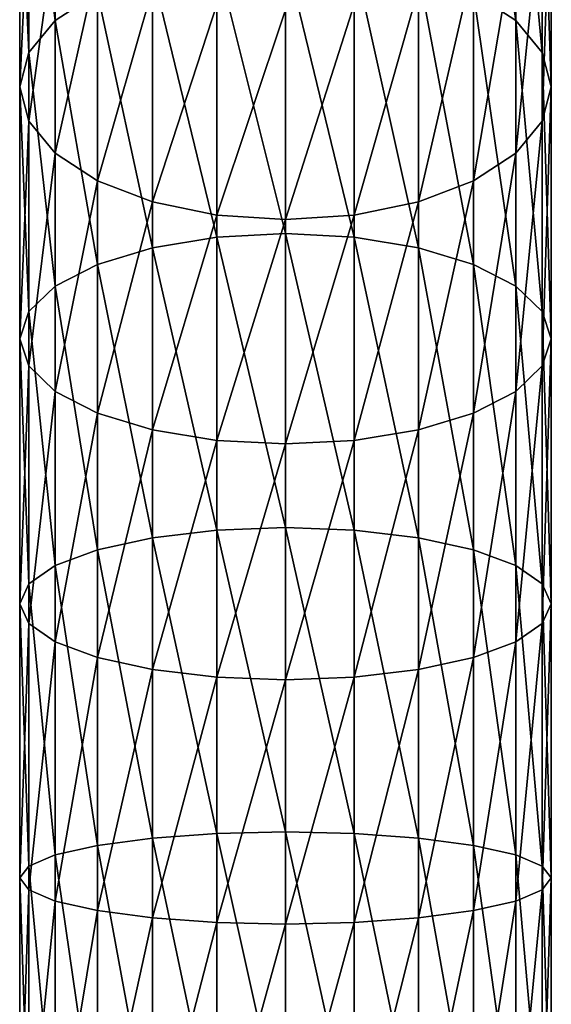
# Model space of a CAD drawing. Extents: x -0.023 to 0.213, y -0.224 to 0.041.
# Tile 3 of 256: x -0.011 to 0.011, y -0.091 to -0.049. Entities that reach past the tile are written whole.
import ezdxf

# ---------------------------------------------------------------- set-up
doc = ezdxf.new("R2010")
doc.units = 0
doc.layers.add('mesh', color=7, linetype='CONTINUOUS')

msp = doc.modelspace()

# ---------------------------------------------------------------- meshes
at = {"layer": 'mesh'}
mesh = msp.add_polyface(dxfattribs=at)
corners = [(0.011354, -0.032621, 0.323349), (0.010966, -0.043655, 0.328762), (0.011354, -0.041893, 0.331129), (0.010966, -0.034646, 0.321202), (0.009827, -0.045297, 0.326557), (0.009827, -0.036533, 0.319203), (0.008015, -0.046707, 0.324663), (0.008015, -0.038153, 0.317485), (0.005654, -0.047789, 0.32321), (0.005654, -0.039396, 0.316167), (0.002905, -0.048469, 0.322296), (0.002905, -0.040178, 0.315339), (-0.000046, -0.048701, 0.321985), (-0.000046, -0.040444, 0.315056), (0.002905, -0.035318, 0.339962), (0.005654, -0.04707, 0.34633), (0.002905, -0.0465, 0.347316), (0.005654, -0.035998, 0.339048), (0.008015, -0.047976, 0.344761), (0.008015, -0.03708, 0.337595), (0.009827, -0.049156, 0.342717), (0.009827, -0.038489, 0.335701), (0.010966, -0.050531, 0.340335), (0.010966, -0.040131, 0.333496), (0.011354, -0.052006, 0.33778), (0.010966, -0.053481, 0.335225), (0.009827, -0.054856, 0.332844), (0.008015, -0.056037, 0.330799), (0.005654, -0.056942, 0.32923), (0.002905, -0.057512, 0.328244), (-0.000046, -0.057706, 0.327907), (-0.002996, -0.057512, 0.328244), (-0.000046, -0.035086, 0.340273), (-0.000046, -0.046306, 0.347653), (0.002905, -0.058461, 0.353323), (0.005654, -0.058912, 0.352278), (0.008015, -0.05963, 0.350614), (0.009827, -0.060565, 0.348446), (0.010966, -0.061654, 0.345922), (0.011354, -0.062823, 0.343212), (0.010966, -0.063991, 0.340503), (0.009827, -0.06508, 0.337979), (0.008015, -0.066015, 0.335811), (0.005654, -0.066733, 0.334147), (0.002905, -0.067184, 0.333101), (-0.000046, -0.058307, 0.35368)]
mesh.append_faces([[corners[k] for k in face] for face in [(0, 1, 2, 2), (3, 4, 1, 1), (5, 6, 4, 4), (7, 8, 6, 6), (9, 8, 7, 7), (9, 10, 8, 8), (11, 10, 9, 9), (11, 12, 10, 10), (13, 12, 11, 11), (14, 15, 16, 16), (17, 18, 15, 15), (19, 20, 18, 18), (21, 20, 19, 19), (21, 22, 20, 20), (23, 22, 21, 21), (23, 24, 22, 22), (2, 24, 23, 23), (2, 25, 24, 24), (1, 25, 2, 2), (1, 26, 25, 25), (4, 26, 1, 1), (4, 27, 26, 26), (6, 27, 4, 4), (6, 28, 27, 27), (8, 28, 6, 6), (8, 29, 28, 28), (10, 29, 8, 8), (10, 30, 29, 29), (12, 30, 10, 10), (12, 31, 30, 30), (32, 16, 33, 33), (16, 34, 33, 33), (16, 35, 34, 34), (15, 35, 16, 16), (15, 36, 35, 35), (18, 36, 15, 15), (18, 37, 36, 36), (20, 37, 18, 18), (20, 38, 37, 37), (22, 38, 20, 20), (22, 39, 38, 38), (24, 39, 22, 22), (25, 40, 24, 24), (26, 41, 25, 25), (27, 42, 26, 26), (28, 43, 27, 27), (29, 44, 28, 28), (33, 34, 45, 45)]])
mesh = msp.add_polyface(dxfattribs=at)
corners = [(-0.000046, -0.040444, 0.315056), (-0.002996, -0.048469, 0.322296), (-0.000046, -0.048701, 0.321985), (-0.002996, -0.040178, 0.315339), (-0.005746, -0.047789, 0.32321), (-0.005746, -0.039396, 0.316167), (-0.008107, -0.046707, 0.324663), (-0.008107, -0.038153, 0.317485), (-0.009918, -0.045297, 0.326557), (-0.009918, -0.036533, 0.319203), (-0.011057, -0.043655, 0.328762), (-0.011057, -0.034646, 0.321202), (-0.011446, -0.041893, 0.331129), (-0.002996, -0.057512, 0.328244), (-0.005746, -0.056942, 0.32923), (-0.008107, -0.056037, 0.330799), (-0.009918, -0.054856, 0.332844), (-0.011057, -0.053481, 0.335225), (-0.011446, -0.052006, 0.33778), (-0.011057, -0.050531, 0.340335), (-0.011057, -0.040131, 0.333496), (-0.009918, -0.049156, 0.342717), (-0.009918, -0.038489, 0.335701), (-0.008107, -0.047976, 0.344761), (-0.008107, -0.03708, 0.337595), (-0.005746, -0.04707, 0.34633), (-0.005746, -0.035998, 0.339048), (-0.002996, -0.0465, 0.347316), (-0.002996, -0.035318, 0.339962), (-0.000046, -0.046306, 0.347653), (-0.005746, -0.066733, 0.334147), (-0.008107, -0.066015, 0.335811), (-0.009918, -0.06508, 0.337979), (-0.011057, -0.063991, 0.340503), (-0.011446, -0.062823, 0.343212), (-0.011057, -0.061654, 0.345922), (-0.009918, -0.060565, 0.348446), (-0.008107, -0.05963, 0.350614), (-0.005746, -0.058912, 0.352278), (-0.002996, -0.058461, 0.353323), (-0.000046, -0.058307, 0.35368)]
mesh.append_faces([[corners[k] for k in face] for face in [(0, 1, 2, 2), (3, 1, 0, 0), (3, 4, 1, 1), (5, 4, 3, 3), (5, 6, 4, 4), (7, 6, 5, 5), (7, 8, 6, 6), (9, 8, 7, 7), (9, 10, 8, 8), (11, 12, 10, 10), (1, 13, 2, 2), (1, 14, 13, 13), (4, 14, 1, 1), (4, 15, 14, 14), (6, 15, 4, 4), (6, 16, 15, 15), (8, 16, 6, 6), (8, 17, 16, 16), (10, 17, 8, 8), (10, 18, 17, 17), (12, 18, 10, 10), (12, 19, 18, 18), (20, 19, 12, 12), (20, 21, 19, 19), (22, 21, 20, 20), (22, 23, 21, 21), (24, 23, 22, 22), (24, 25, 23, 23), (26, 27, 25, 25), (28, 29, 27, 27), (14, 30, 13, 13), (15, 31, 14, 14), (16, 32, 15, 15), (17, 33, 16, 16), (18, 34, 17, 17), (18, 35, 34, 34), (19, 35, 18, 18), (19, 36, 35, 35), (21, 36, 19, 19), (21, 37, 36, 36), (23, 37, 21, 21), (23, 38, 37, 37), (25, 38, 23, 23), (25, 39, 38, 38), (27, 39, 25, 25), (27, 40, 39, 39), (29, 40, 27, 27)]])
mesh = msp.add_polyface(dxfattribs=at)
corners = [(0.011354, -0.052006, 0.33778), (0.010966, -0.063991, 0.340503), (0.011354, -0.062823, 0.343212), (0.010966, -0.053481, 0.335225), (0.009827, -0.06508, 0.337979), (0.009827, -0.054856, 0.332844), (0.008015, -0.066015, 0.335811), (0.008015, -0.056037, 0.330799), (0.005654, -0.066733, 0.334147), (0.005654, -0.056942, 0.32923), (0.002905, -0.067184, 0.333101), (0.002905, -0.057512, 0.328244), (-0.000046, -0.067338, 0.332745), (-0.000046, -0.057706, 0.327907), (0.002905, -0.058461, 0.353323), (0.002905, -0.071039, 0.357901), (-0.000046, -0.058307, 0.35368), (0.005654, -0.071365, 0.35681), (0.005654, -0.058912, 0.352278), (0.008015, -0.071885, 0.355075), (0.008015, -0.05963, 0.350614), (0.009827, -0.072562, 0.352813), (0.009827, -0.060565, 0.348446), (0.010966, -0.07335, 0.350179), (0.010966, -0.061654, 0.345922), (0.011354, -0.074197, 0.347352), (0.010966, -0.075043, 0.344526), (0.009827, -0.075831, 0.341892), (0.008015, -0.076509, 0.33963), (0.005654, -0.077028, 0.337894), (0.002905, -0.077355, 0.336803), (-0.000046, -0.077466, 0.336431), (-0.000046, -0.070927, 0.358273), (0.002905, -0.084062, 0.360988), (0.005654, -0.08426, 0.359866), (0.008015, -0.084575, 0.358082), (0.009827, -0.084985, 0.355757), (0.010966, -0.085462, 0.353049), (0.011354, -0.085974, 0.350144), (0.010966, -0.086487, 0.347238), (0.009827, -0.086964, 0.34453), (0.008015, -0.087374, 0.342205), (0.005654, -0.087689, 0.340421), (0.002905, -0.087887, 0.339299), (-0.000046, -0.087954, 0.338917), (-0.000046, -0.083995, 0.36137)]
mesh.append_faces([[corners[k] for k in face] for face in [(0, 1, 2, 2), (3, 4, 1, 1), (5, 6, 4, 4), (7, 8, 6, 6), (9, 10, 8, 8), (11, 12, 10, 10), (13, 12, 11, 11), (14, 15, 16, 16), (14, 17, 15, 15), (18, 17, 14, 14), (18, 19, 17, 17), (20, 19, 18, 18), (20, 21, 19, 19), (22, 21, 20, 20), (22, 23, 21, 21), (24, 23, 22, 22), (24, 25, 23, 23), (2, 25, 24, 24), (2, 26, 25, 25), (1, 26, 2, 2), (1, 27, 26, 26), (4, 27, 1, 1), (4, 28, 27, 27), (6, 28, 4, 4), (6, 29, 28, 28), (8, 29, 6, 6), (8, 30, 29, 29), (10, 30, 8, 8), (10, 31, 30, 30), (12, 31, 10, 10), (16, 15, 32, 32), (15, 33, 32, 32), (15, 34, 33, 33), (17, 34, 15, 15), (17, 35, 34, 34), (19, 35, 17, 17), (19, 36, 35, 35), (21, 36, 19, 19), (21, 37, 36, 36), (23, 37, 21, 21), (25, 38, 23, 23), (26, 39, 25, 25), (27, 40, 26, 26), (28, 41, 27, 27), (29, 42, 28, 28), (30, 43, 29, 29), (31, 44, 30, 30), (32, 33, 45, 45)]])
mesh = msp.add_polyface(dxfattribs=at)
corners = [(-0.000046, -0.057706, 0.327907), (-0.002996, -0.067184, 0.333101), (-0.000046, -0.067338, 0.332745), (-0.002996, -0.057512, 0.328244), (-0.005746, -0.066733, 0.334147), (-0.005746, -0.056942, 0.32923), (-0.008107, -0.066015, 0.335811), (-0.008107, -0.056037, 0.330799), (-0.009918, -0.06508, 0.337979), (-0.009918, -0.054856, 0.332844), (-0.011057, -0.063991, 0.340503), (-0.011057, -0.053481, 0.335225), (-0.011446, -0.062823, 0.343212), (-0.002996, -0.077355, 0.336803), (-0.000046, -0.077466, 0.336431), (-0.005746, -0.077028, 0.337894), (-0.008107, -0.076509, 0.33963), (-0.009918, -0.075831, 0.341892), (-0.011057, -0.075043, 0.344526), (-0.011446, -0.074197, 0.347352), (-0.011057, -0.07335, 0.350179), (-0.011057, -0.061654, 0.345922), (-0.009918, -0.072562, 0.352813), (-0.009918, -0.060565, 0.348446), (-0.008107, -0.071885, 0.355075), (-0.008107, -0.05963, 0.350614), (-0.005746, -0.071365, 0.35681), (-0.005746, -0.058912, 0.352278), (-0.002996, -0.071039, 0.357901), (-0.002996, -0.058461, 0.353323), (-0.000046, -0.070927, 0.358273), (-0.000046, -0.058307, 0.35368), (-0.002996, -0.087887, 0.339299), (-0.005746, -0.087689, 0.340421), (-0.008107, -0.087374, 0.342205), (-0.009918, -0.086964, 0.34453), (-0.011057, -0.086487, 0.347238), (-0.011446, -0.085974, 0.350144), (-0.011057, -0.085462, 0.353049), (-0.009918, -0.084985, 0.355757), (-0.008107, -0.084575, 0.358082), (-0.005746, -0.08426, 0.359866), (-0.002996, -0.084062, 0.360988), (-0.000046, -0.083995, 0.36137)]
mesh.append_faces([[corners[k] for k in face] for face in [(0, 1, 2, 2), (3, 1, 0, 0), (3, 4, 1, 1), (5, 6, 4, 4), (7, 8, 6, 6), (9, 10, 8, 8), (11, 12, 10, 10), (2, 13, 14, 14), (1, 13, 2, 2), (1, 15, 13, 13), (4, 15, 1, 1), (4, 16, 15, 15), (6, 16, 4, 4), (6, 17, 16, 16), (8, 17, 6, 6), (8, 18, 17, 17), (10, 18, 8, 8), (10, 19, 18, 18), (12, 19, 10, 10), (12, 20, 19, 19), (21, 20, 12, 12), (21, 22, 20, 20), (23, 22, 21, 21), (23, 24, 22, 22), (25, 24, 23, 23), (25, 26, 24, 24), (27, 26, 25, 25), (27, 28, 26, 26), (29, 28, 27, 27), (29, 30, 28, 28), (31, 30, 29, 29), (13, 32, 14, 14), (15, 33, 13, 13), (16, 34, 15, 15), (17, 35, 16, 16), (18, 36, 17, 17), (19, 37, 18, 18), (20, 38, 19, 19), (22, 39, 20, 20), (22, 40, 39, 39), (24, 40, 22, 22), (24, 41, 40, 40), (26, 41, 24, 24), (26, 42, 41, 41), (28, 42, 26, 26), (28, 43, 42, 42), (30, 43, 28, 28)]])
mesh = msp.add_polyface(dxfattribs=at)
corners = [(0.010966, -0.07335, 0.350179), (0.011354, -0.085974, 0.350144), (0.010966, -0.085462, 0.353049), (0.011354, -0.074197, 0.347352), (0.010966, -0.086487, 0.347238), (0.010966, -0.075043, 0.344526), (0.009827, -0.086964, 0.34453), (0.009827, -0.075831, 0.341892), (0.008015, -0.087374, 0.342205), (0.008015, -0.076509, 0.33963), (0.005654, -0.087689, 0.340421), (0.005654, -0.077028, 0.337894), (0.002905, -0.087887, 0.339299), (0.002905, -0.077355, 0.336803), (-0.000046, -0.087954, 0.338917), (-0.000046, -0.077466, 0.336431), (-0.002996, -0.087887, 0.339299), (-0.002996, -0.077355, 0.336803), (-0.005746, -0.087689, 0.340421), (-0.005746, -0.077028, 0.337894), (-0.008107, -0.087374, 0.342205), (-0.008107, -0.076509, 0.33963), (-0.009918, -0.086964, 0.34453), (-0.009918, -0.075831, 0.341892), (-0.011057, -0.086487, 0.347238), (-0.011057, -0.075043, 0.344526), (-0.011446, -0.085974, 0.350144), (-0.011446, -0.074197, 0.347352), (-0.011057, -0.085462, 0.353049), (-0.011057, -0.07335, 0.350179), (-0.009918, -0.084985, 0.355757), (0.002905, -0.084062, 0.360988), (0.002905, -0.097356, 0.362542), (-0.000046, -0.083995, 0.36137), (0.005654, -0.097423, 0.361405), (0.005654, -0.08426, 0.359866), (0.008015, -0.097528, 0.359596), (0.008015, -0.084575, 0.358082), (0.009827, -0.097665, 0.357239), (0.009827, -0.084985, 0.355757), (0.010966, -0.097825, 0.354494), (0.011354, -0.097997, 0.351549), (0.010966, -0.098168, 0.348603), (0.009827, -0.098328, 0.345859), (0.008015, -0.098465, 0.343502), (0.005654, -0.098571, 0.341693), (0.002905, -0.098637, 0.340556), (-0.000046, -0.09866, 0.340168), (-0.002996, -0.098637, 0.340556), (-0.005746, -0.098571, 0.341693), (-0.008107, -0.098465, 0.343502), (-0.009918, -0.098328, 0.345859), (-0.011057, -0.098168, 0.348603), (-0.011446, -0.097997, 0.351549), (-0.011057, -0.097825, 0.354494), (-0.009918, -0.097665, 0.357239), (-0.008107, -0.097528, 0.359596), (-0.008107, -0.084575, 0.358082), (-0.005746, -0.097423, 0.361405), (-0.005746, -0.08426, 0.359866), (-0.002996, -0.097356, 0.362542), (-0.002996, -0.084062, 0.360988), (-0.000046, -0.097334, 0.36293)]
mesh.append_faces([[corners[k] for k in face] for face in [(0, 1, 2, 2), (3, 4, 1, 1), (5, 6, 4, 4), (7, 8, 6, 6), (9, 10, 8, 8), (11, 12, 10, 10), (13, 14, 12, 12), (15, 16, 14, 14), (17, 18, 16, 16), (19, 20, 18, 18), (21, 22, 20, 20), (23, 24, 22, 22), (25, 26, 24, 24), (27, 28, 26, 26), (29, 30, 28, 28), (31, 32, 33, 33), (31, 34, 32, 32), (35, 34, 31, 31), (35, 36, 34, 34), (37, 36, 35, 35), (37, 38, 36, 36), (39, 38, 37, 37), (39, 40, 38, 38), (2, 40, 39, 39), (1, 41, 2, 2), (4, 42, 1, 1), (6, 43, 4, 4), (8, 44, 6, 6), (10, 45, 8, 8), (12, 46, 10, 10), (14, 47, 12, 12), (16, 48, 14, 14), (18, 49, 16, 16), (20, 50, 18, 18), (22, 51, 20, 20), (24, 52, 22, 22), (26, 53, 24, 24), (28, 54, 26, 26), (30, 55, 28, 28), (30, 56, 55, 55), (57, 56, 30, 30), (57, 58, 56, 56), (59, 58, 57, 57), (59, 60, 58, 58), (61, 60, 59, 59), (61, 62, 60, 60), (33, 62, 61, 61), (33, 32, 62, 62)]])
mesh = msp.add_polyface(dxfattribs=at)
corners = [(0.010966, -0.085462, 0.353049), (0.011354, -0.097997, 0.351549), (0.010966, -0.097825, 0.354494), (0.011354, -0.085974, 0.350144), (0.010966, -0.098168, 0.348603), (0.010966, -0.086487, 0.347238), (0.009827, -0.098328, 0.345859), (0.009827, -0.086964, 0.34453), (0.008015, -0.098465, 0.343502), (0.008015, -0.087374, 0.342205), (0.005654, -0.098571, 0.341693), (0.005654, -0.087689, 0.340421), (0.002905, -0.098637, 0.340556), (0.002905, -0.087887, 0.339299), (-0.000046, -0.09866, 0.340168), (-0.000046, -0.087954, 0.338917), (-0.002996, -0.098637, 0.340556), (-0.002996, -0.087887, 0.339299), (-0.005746, -0.098571, 0.341693), (-0.005746, -0.087689, 0.340421), (-0.008107, -0.098465, 0.343502), (-0.008107, -0.087374, 0.342205), (-0.009918, -0.098328, 0.345859), (-0.009918, -0.086964, 0.34453), (-0.011057, -0.098168, 0.348603), (-0.011057, -0.086487, 0.347238), (-0.011446, -0.097997, 0.351549), (-0.011446, -0.085974, 0.350144), (-0.011057, -0.097825, 0.354494), (-0.011057, -0.085462, 0.353049), (-0.009918, -0.097665, 0.357239), (0.002905, -0.097356, 0.362542), (0.002905, -0.110741, 0.362542), (-0.000046, -0.097334, 0.36293), (0.005654, -0.097423, 0.361405), (0.005654, -0.110675, 0.361405), (0.008015, -0.097528, 0.359596), (0.008015, -0.11057, 0.359596), (0.009827, -0.097665, 0.357239), (0.009827, -0.110432, 0.357239), (0.010966, -0.110272, 0.354494), (0.011354, -0.110101, 0.351549), (0.010966, -0.109929, 0.348603), (0.009827, -0.109769, 0.345859), (0.008015, -0.109632, 0.343502), (0.005654, -0.109527, 0.341693), (0.002905, -0.109461, 0.340556), (-0.000046, -0.109438, 0.340168), (-0.002996, -0.109461, 0.340556), (-0.005746, -0.109527, 0.341693), (-0.008107, -0.109632, 0.343502), (-0.009918, -0.109769, 0.345859), (-0.011057, -0.109929, 0.348603), (-0.011446, -0.110101, 0.351549), (-0.011057, -0.110272, 0.354494), (-0.009918, -0.110432, 0.357239), (-0.008107, -0.097528, 0.359596), (-0.008107, -0.11057, 0.359596), (-0.005746, -0.097423, 0.361405), (-0.005746, -0.110675, 0.361405), (-0.002996, -0.097356, 0.362542), (-0.002996, -0.110741, 0.362542), (-0.000046, -0.110764, 0.36293)]
mesh.append_faces([[corners[k] for k in face] for face in [(0, 1, 2, 2), (3, 4, 1, 1), (5, 6, 4, 4), (7, 8, 6, 6), (9, 10, 8, 8), (11, 12, 10, 10), (13, 14, 12, 12), (15, 16, 14, 14), (17, 18, 16, 16), (19, 20, 18, 18), (21, 22, 20, 20), (23, 24, 22, 22), (25, 26, 24, 24), (27, 28, 26, 26), (29, 30, 28, 28), (31, 32, 33, 33), (34, 35, 31, 31), (36, 37, 34, 34), (38, 39, 36, 36), (2, 40, 38, 38), (1, 41, 2, 2), (4, 42, 1, 1), (6, 43, 4, 4), (6, 44, 43, 43), (8, 44, 6, 6), (8, 45, 44, 44), (10, 45, 8, 8), (10, 46, 45, 45), (12, 46, 10, 10), (12, 47, 46, 46), (14, 47, 12, 12), (14, 48, 47, 47), (16, 48, 14, 14), (16, 49, 48, 48), (18, 49, 16, 16), (18, 50, 49, 49), (20, 50, 18, 18), (20, 51, 50, 50), (22, 51, 20, 20), (24, 52, 22, 22), (26, 53, 24, 24), (28, 54, 26, 26), (30, 55, 28, 28), (56, 57, 30, 30), (58, 59, 56, 56), (60, 61, 58, 58), (33, 62, 60, 60)]])

doc.saveas('drawing.dxf')
